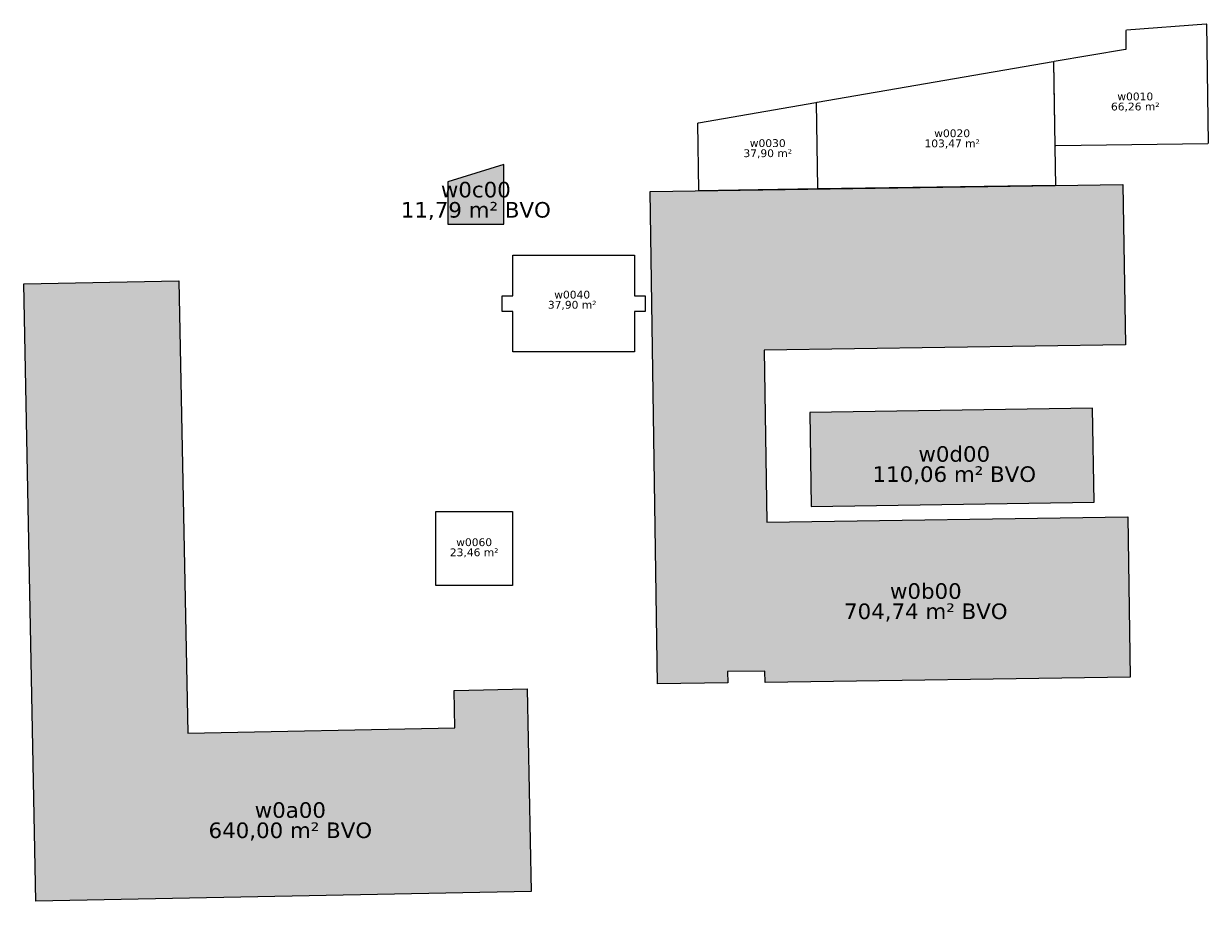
# Model space of a CAD drawing. Header units: millimetres. Extents: x 147149601 to 147225779, y 410959136 to 411015561.
import ezdxf
from ezdxf.enums import TextEntityAlignment as Align

# ---------------------------------------------------------------- set-up
doc = ezdxf.new("R2010")
doc.units = ezdxf.units.MM
doc.header["$LTSCALE"] = 100
for name, color, linetype in [('00--F-IL-RUIMTEDEF', 5, 'Continuous'), ('00--F-IT-RUIMTE-M2', 7, 'Continuous'), ('00--F-IT-RUIMTE-NR', 7, 'Continuous'), ('00--F-IT-RUIMTE-OM', 7, 'Continuous'), ('F--IL-BRUTODEF', 130, 'Continuous'), ('F--IT-BRUTO-M2', 7, 'Continuous'), ('F--IT-BRUTO-NR', 7, 'Continuous'), ('F--IT-BRUTO-OM', 7, 'Continuous')]:
    doc.layers.add(name, color=color, linetype=linetype)
doc.layers.add('F--IA-BRUTODEF', color=130, linetype='Continuous', transparency=0.9)
doc.styles.add('kw1c_fm_rnr', font='verdana.ttf', dxfattribs={"height": 500})
doc.styles.get("Standard").update_dxf_attribs({"font": 'arial.ttf'})

# ---------------------------------------------------------------- blocks, each defined once
blk = doc.blocks.new('kw1c-fm-ruimte-nr')
at = {"layer": '00--F-IT-RUIMTE-M2', "style": 'kw1c_fm_rnr', "flags": 12}
blk.add_attdef('KW1C-FM-OPPERVLAKTE', text='', height=500, dxfattribs=at).set_placement((0, 0), align=Align.TOP_CENTER)
at = {"layer": '00--F-IT-RUIMTE-NR', "style": 'kw1c_fm_rnr', "flags": 12}
blk.add_attdef('KW1C-FM-RUIMTENUMMER', text='', height=500, dxfattribs=at).set_placement((0, 0), align=Align.BOTTOM_CENTER)
at = {"layer": '00--F-IT-RUIMTE-OM', "style": 'kw1c_fm_rnr', "flags": 13}
blk.add_attdef('KW1C-FM-INFO', text='', height=500, dxfattribs=at).set_placement((0, -600), align=Align.TOP_CENTER)
blk = doc.blocks.new('kw1c-fm-bouwdeel')
at = {"layer": 'F--IT-BRUTO-M2', "style": 'kw1c_fm_rnr', "flags": 12}
blk.add_attdef('KW1C-FM-VERDIEPING-BVO', text='', height=500, dxfattribs=at).set_placement((0, 0), align=Align.TOP_CENTER)
at = {"layer": 'F--IT-BRUTO-NR', "style": 'kw1c_fm_rnr', "flags": 12}
blk.add_attdef('KW1C-FM-VERDIEPING-BDL', text='', height=500, dxfattribs=at).set_placement((0, 0), align=Align.BOTTOM_CENTER)
at = {"layer": 'F--IT-BRUTO-OM', "lineweight": 30, "flags": 106}
blk.add_attdef('KW1C-FM-VERDIEPING-BYZ', text='', height=500, dxfattribs=at).set_placement((0, -600), align=Align.TOP_CENTER)

msp = doc.modelspace()

# ---------------------------------------------------------------- hatches: boundary and pattern name
at = {"layer": 'F--IA-BRUTODEF'}
h = msp.add_hatch(color=256, dxfattribs=at)
h.dxf.hatch_style = 1
h.paths.add_polyline_path([(147176877, 411002674), (147180477, 411002674), (147180477, 411006504), (147176872, 411005389)])
h = msp.add_hatch(color=256, dxfattribs=at)
h.dxf.hatch_style = 1
h.paths.add_polyline_path([(147176877, 411002674), (147180477, 411002674), (147180477, 411006504), (147176872, 411005389)])
h = msp.add_hatch(color=256, dxfattribs=at)
h.dxf.hatch_style = 1
h.paths.add_polyline_path([(147220293, 411005224), (147220445, 410994915), (147197227, 410994572), (147197390, 410983523), (147220608, 410983866), (147220760, 410973557), (147197273, 410973211), (147197262, 410973943), (147194862, 410973908), (147194873, 410973175), (147190353, 410973108), (147189886, 411004775)])
h = msp.add_hatch(color=256, dxfattribs=at)
h.dxf.hatch_style = 1
h.paths.add_polyline_path([(147149601, 410998828), (147159579, 410999026), (147160156, 410969952), (147177328, 410970293), (147177280, 410972693), (147181979, 410972786), (147182238, 410959768), (147150379, 410959136)])
h = msp.add_hatch(color=210, dxfattribs=at)
h.dxf.hatch_style = 1
h.paths.add_polyline_path([(147200241, 410984519), (147218432, 410984788), (147218342, 410990836), (147200151, 410990568)])

# ---------------------------------------------------------------- linework, layer by layer
at = {"layer": '00--F-IL-RUIMTEDEF'}
for points in [[(147215966, 411007700), (147215956, 411007700), (147215955, 411007720), (147215935, 411007720), (147215897, 411010309), (147215843, 411013106), (147215873, 411013143), (147220445, 411013932), (147220489, 411013933), (147220493, 411013933), (147220493, 411013989), (147220487, 411015129), (147220517, 411015162), (147225636, 411015561), (147225666, 411015534), (147225779, 411007875), (147225750, 411007845)], [(147200669, 411004934), (147200668, 411005004), (147200588, 411010475), (147200618, 411010512), (147215794, 411013130), (147215823, 411013106), (147215923, 411006329), (147215936, 411006330), (147215953, 411005160)], [(147193024, 411004821), (147193024, 411004831), (147192960, 411009159), (147192991, 411009196), (147200539, 411010498), (147200568, 411010475), (147200648, 411005004), (147200649, 411004934)], [(147181056, 411000675), (147188886, 411000675), (147188886, 410998065), (147189571, 410998065), (147189571, 410997065), (147188886, 410997065), (147188886, 410994455), (147181056, 410994455), (147181056, 410997065), (147180371, 410997065), (147180371, 410998065), (147181056, 410998065)], [(147200241, 410984519), (147218432, 410984788), (147218342, 410990836), (147200151, 410990568)], [(147181039, 410984199), (147181039, 410979449), (147176099, 410979449), (147176099, 410984199)]]:
    msp.add_lwpolyline(points, close=True, dxfattribs=at)
at = {"layer": 'F--IL-BRUTODEF'}
for points in [[(147176877, 411002674), (147180477, 411002674), (147180477, 411006504), (147176872, 411005389)], [(147220293, 411005224), (147220445, 410994915), (147197227, 410994572), (147197390, 410983523), (147220608, 410983866), (147220760, 410973557), (147197273, 410973211), (147197262, 410973943), (147194862, 410973908), (147194873, 410973175), (147190353, 410973108), (147189886, 411004775)], [(147149601, 410998828), (147159579, 410999026), (147160156, 410969952), (147177328, 410970293), (147177280, 410972693), (147181979, 410972786), (147182238, 410959768), (147150379, 410959136)]]:
    msp.add_lwpolyline(points, close=True, dxfattribs=at)

# ---------------------------------------------------------------- block references
ref = msp.add_blockref('kw1c-fm-ruimte-nr', (147221082, 411010485))
ref.add_attrib('KW1C-FM-RUIMTENUMMER', 'w0010', dxfattribs={"layer": '00--F-IT-RUIMTE-NR', "height": 500, "style": 'kw1c_fm_rnr'}).set_placement((147221082, 411010485), align=Align.BOTTOM_CENTER)
ref.add_attrib('KW1C-FM-OPPERVLAKTE', '66,26 m²', dxfattribs={"layer": '00--F-IT-RUIMTE-M2', "height": 500, "style": 'kw1c_fm_rnr'}).set_placement((147221082, 411010485), align=Align.TOP_CENTER)
ref = msp.add_blockref('kw1c-fm-ruimte-nr', (147209308, 411008116))
ref.add_attrib('KW1C-FM-RUIMTENUMMER', 'w0020', dxfattribs={"layer": '00--F-IT-RUIMTE-NR', "height": 500, "style": 'kw1c_fm_rnr'}).set_placement((147209308, 411008116), align=Align.BOTTOM_CENTER)
ref.add_attrib('KW1C-FM-OPPERVLAKTE', '103,47 m²', dxfattribs={"layer": '00--F-IT-RUIMTE-M2', "height": 500, "style": 'kw1c_fm_rnr'}).set_placement((147209308, 411008116), align=Align.TOP_CENTER)
ref = msp.add_blockref('kw1c-fm-ruimte-nr', (147197448, 411007484))
ref.add_attrib('KW1C-FM-RUIMTENUMMER', 'w0030', dxfattribs={"layer": '00--F-IT-RUIMTE-NR', "height": 500, "style": 'kw1c_fm_rnr'}).set_placement((147197448, 411007484), align=Align.BOTTOM_CENTER)
ref.add_attrib('KW1C-FM-OPPERVLAKTE', '37,90 m²', dxfattribs={"layer": '00--F-IT-RUIMTE-M2', "height": 500, "style": 'kw1c_fm_rnr'}).set_placement((147197448, 411007484), align=Align.TOP_CENTER)
ref = msp.add_blockref('kw1c-fm-bouwdeel', (147178677, 411004095), dxfattribs=dict(xscale=2, yscale=2, zscale=2))
ref.add_attrib('KW1C-FM-VERDIEPING-BDL', 'w0c00', dxfattribs={"layer": 'F--IT-BRUTO-NR', "height": 1000, "style": 'kw1c_fm_rnr'}).set_placement((147178677, 411004095), align=Align.BOTTOM_CENTER)
ref.add_attrib('KW1C-FM-VERDIEPING-BVO', '11,79 m² BVO', dxfattribs={"layer": 'F--IT-BRUTO-M2', "height": 1000, "style": 'kw1c_fm_rnr'}).set_placement((147178677, 411004095), align=Align.TOP_CENTER)
ref = msp.add_blockref('kw1c-fm-ruimte-nr', (147184872, 410997741))
ref.add_attrib('KW1C-FM-RUIMTENUMMER', 'w0040', dxfattribs={"layer": '00--F-IT-RUIMTE-NR', "height": 500, "style": 'kw1c_fm_rnr'}).set_placement((147184872, 410997741), align=Align.BOTTOM_CENTER)
ref.add_attrib('KW1C-FM-OPPERVLAKTE', '37,90 m²', dxfattribs={"layer": '00--F-IT-RUIMTE-M2', "height": 500, "style": 'kw1c_fm_rnr'}).set_placement((147184872, 410997741), align=Align.TOP_CENTER)
ref = msp.add_blockref('kw1c-fm-bouwdeel', (147209444, 410987101), dxfattribs=dict(xscale=2, yscale=2, zscale=2))
ref.add_attrib('KW1C-FM-VERDIEPING-BDL', 'w0d00', dxfattribs={"layer": 'F--IT-BRUTO-NR', "height": 1000, "style": 'kw1c_fm_rnr'}).set_placement((147209444, 410987101), align=Align.BOTTOM_CENTER)
ref.add_attrib('KW1C-FM-VERDIEPING-BVO', '110,06 m² BVO', dxfattribs={"layer": 'F--IT-BRUTO-M2', "height": 1000, "style": 'kw1c_fm_rnr'}).set_placement((147209444, 410987101), align=Align.TOP_CENTER)
ref = msp.add_blockref('kw1c-fm-ruimte-nr', (147178569, 410981824))
ref.add_attrib('KW1C-FM-RUIMTENUMMER', 'w0060', dxfattribs={"layer": '00--F-IT-RUIMTE-NR', "height": 500, "style": 'kw1c_fm_rnr'}).set_placement((147178569, 410981824), align=Align.BOTTOM_CENTER)
ref.add_attrib('KW1C-FM-OPPERVLAKTE', '23,46 m²', dxfattribs={"layer": '00--F-IT-RUIMTE-M2', "height": 500, "style": 'kw1c_fm_rnr'}).set_placement((147178569, 410981824), align=Align.TOP_CENTER)
ref = msp.add_blockref('kw1c-fm-bouwdeel', (147207614, 410978284), dxfattribs=dict(xscale=2, yscale=2, zscale=2))
ref.add_attrib('KW1C-FM-VERDIEPING-BDL', 'w0b00', dxfattribs={"layer": 'F--IT-BRUTO-NR', "height": 1000, "style": 'kw1c_fm_rnr'}).set_placement((147207614, 410978284), align=Align.BOTTOM_CENTER)
ref.add_attrib('KW1C-FM-VERDIEPING-BVO', '704,74 m² BVO', dxfattribs={"layer": 'F--IT-BRUTO-M2', "height": 1000, "style": 'kw1c_fm_rnr'}).set_placement((147207614, 410978284), align=Align.TOP_CENTER)
ref = msp.add_blockref('kw1c-fm-bouwdeel', (147166748, 410964204), dxfattribs=dict(xscale=2, yscale=2, zscale=2))
ref.add_attrib('KW1C-FM-VERDIEPING-BDL', 'w0a00', dxfattribs={"layer": 'F--IT-BRUTO-NR', "height": 1000, "style": 'kw1c_fm_rnr'}).set_placement((147166748, 410964204), align=Align.BOTTOM_CENTER)
ref.add_attrib('KW1C-FM-VERDIEPING-BVO', '640,00 m² BVO', dxfattribs={"layer": 'F--IT-BRUTO-M2', "height": 1000, "style": 'kw1c_fm_rnr'}).set_placement((147166748, 410964204), align=Align.TOP_CENTER)

doc.saveas('drawing.dxf')
